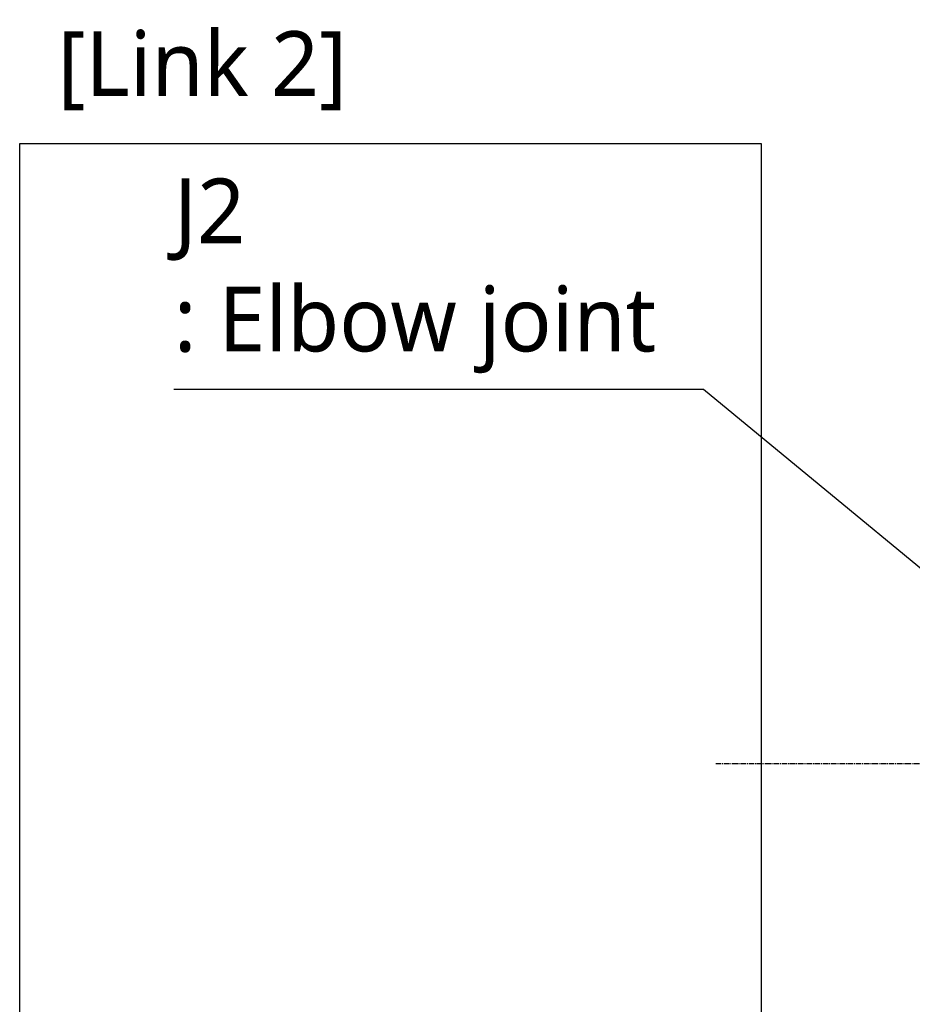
# Model space of a CAD drawing. Header units: millimetres. Extents: x 0 to 5219, y 0 to 2970.
# Tile 127 of 229: x 1510 to 1785, y 1476 to 1780. Entities that reach past the tile are written whole.
import ezdxf

# ---------------------------------------------------------------- set-up
doc = ezdxf.new("R2010")
doc.units = ezdxf.units.MM
doc.header["$LTSCALE"] = 0.2
doc.linetypes.add('CENTER2', pattern=[1.125, 0.75, -0.125, 0.125, -0.125])
doc.layers.add('02_Center Line', color=1, linetype='CENTER2')
doc.layers.add('05_Section Line', color=3, linetype='Continuous')
doc.styles.add('Rainbow-5.0 Style', font='malgunsl.ttf')
doc.dimstyles.new('Rainbow-5.0 Style', dxfattribs={"dimtxt": 4, "dimasz": 2.5, "dimexe": 1, "dimexo": 1, "dimgap": 1, "dimtad": 1, "dimdsep": 46, "dimtxsty": 'Rainbow-5.0 Style', "dimcen": 0, "dimclrd": 251, "dimclre": 251, "dimclrt": 7, "dimazin": 3, "dimtp": 0.1, "dimtm": 0.1, "dimtfac": 0.61, "dimtmove": 0, "dimatfit": 3, "dimfxl": 1, "dimlwd": -1, "dimlwe": -1, "dimarcsym": 1})

# ---------------------------------------------------------------- blocks, each defined once
blk = doc.blocks.new('Blk$A22R2-4W24X')
at = {"layer": '02_Center Line', "ltscale": 11.288275}
blk.add_line((77.68, 809.7), (-322.85, 809.7), dxfattribs=at)

msp = doc.modelspace()

# ---------------------------------------------------------------- linework, layer by layer
at = {"layer": '05_Section Line'}
msp.add_lwpolyline([(1510.122, 1741.808), (1738.642, 1741.808), (1738.642, 997.624), (1510.122, 997.624)], close=True, dxfattribs=at)

# ---------------------------------------------------------------- block references
msp.add_blockref('Blk$A22R2-4W24X', (2047.458, 740.896))

# ---------------------------------------------------------------- texts
at = {"color": 7, "char_height": 20, "attachment_point": 7, "style": 'Rainbow-5.0 Style'}
for s, insert in [('[Link 2]', (1521.806, 1752.051)), ('J2\\P: Elbow joint', (1557.639, 1670.986))]:
    msp.add_mtext(s, dxfattribs=dict(at, insert=insert))

# ---------------------------------------------------------------- leaders
at = {"annotation_type": 0, "has_hookline": 1, "hookline_direction": 1, "text_width": 145.806}
msp.add_leader([(1860.609, 1550.596), (1720.945, 1665.986), (1708.445, 1665.986)], dimstyle='Rainbow-5.0 Style', override={"dimscale": 5, "dimgap": 1, "dimtad": 1}, dxfattribs=at)

doc.saveas('drawing.dxf')
